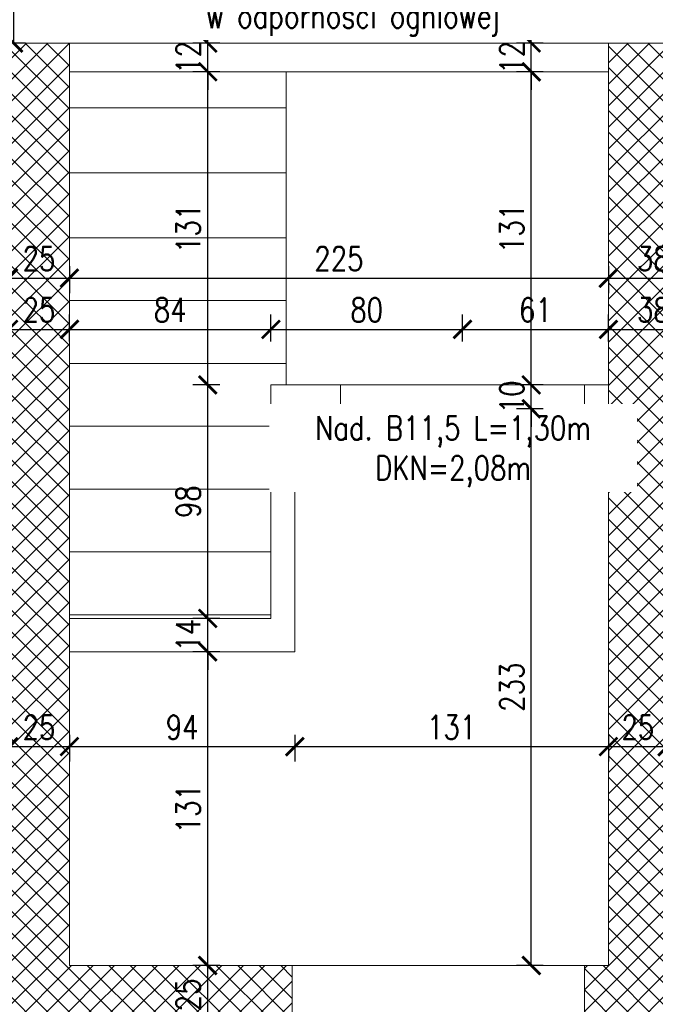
# Model space of a CAD drawing. Header units: millimetres. Extents: x 11984 to 50512, y -26688 to 13952.
# Tile 9 of 85: x 18982 to 19248, y 10001 to 10412. Entities that reach past the tile are written whole.
import ezdxf

# ---------------------------------------------------------------- set-up
doc = ezdxf.new("R2010")
doc.units = ezdxf.units.MM
doc.header["$MEASUREMENT"] = 0
doc.layers.add('e-cad_opisy', color=7, linetype='Continuous')
for name, color, linetype, lineweight in [('e-cad_wymiary', 5, 'Continuous', 9), ('k-kreskowanie', 252, 'Continuous', 9), ('k-widok', 1, 'Continuous', 20), ('k-wyburzenia', 215, 'PNEUMATIC2', 9), ('k-ściany działowe', 2, 'Continuous', 20), ('k-ściany istniejące', 190, 'Continuous', 18)]:
    doc.layers.add(name, color=color, linetype=linetype, lineweight=lineweight)
doc.styles.add('e-cad_1', font='simplex.shx', dxfattribs={"width": 0.8})
doc.linetypes.add('PNEUMATIC2', pattern='A,0.5,-0.25,["//",Standard,S=0.2,R=0,X=-0.1,Y=-0.1],-0.25', length=1)
doc.dimstyles.new('e-cad_1_50_[cm]', dxfattribs={"dimscale": 5, "dimtxt": 2, "dimasz": 1.5, "dimexe": 1.25, "dimexo": 0.625, "dimtad": 1, "dimdec": 0, "dimrnd": 0.1, "dimdsep": 46, "dimtxsty": 'e-cad_1', "dimblk": 'ARCHTICK', "dimcen": 1.5, "dimclrd": 256, "dimclre": 256, "dimclrt": 7, "dimadec": 0, "dimazin": 0, "dimtfac": 1, "dimtdec": 0, "dimtix": 1, "dimtmove": 0, "dimatfit": 0, "dimfxl": 0, "dimarcsym": 0})

# ---------------------------------------------------------------- blocks, each defined once
blk = doc.blocks.new('_ArchTick')
at = {"color": 0, "linetype": 'ByBlock', "const_width": 0.15}
blk.add_lwpolyline([(-0.5, -0.5), (0.5, 0.5)], dxfattribs=at)
blk = doc.blocks.new('*D635')
at = {"layer": 'Defpoints', "color": 0, "ltscale": 2}
for p in [(18977.48, 10336.76), (19002.88, 10336.76), (19002.88, 10304.35)]:
    blk.add_point(p, dxfattribs=at)
at = {"layer": 'e-cad_wymiary', "lineweight": -2}
for p, q in [((18977.48, 10309.35), (18977.48, 10298.1)), ((19002.88, 10309.35), (19002.88, 10298.1)), ((18977.48, 10304.35), (19002.88, 10304.35))]:
    blk.add_line(p, q, dxfattribs=at)
at = {"layer": 'e-cad_wymiary', "lineweight": -2, "ltscale": 2, "xscale": 7.5, "yscale": 7.5, "zscale": 7.5, "rotation": 180}
blk.add_blockref('_ArchTick', (18977.48, 10304.35), dxfattribs=at)
at = {"layer": 'e-cad_wymiary', "lineweight": -2, "ltscale": 2, "xscale": 7.5, "yscale": 7.5, "zscale": 7.5}
blk.add_blockref('_ArchTick', (19002.88, 10304.35), dxfattribs=at)
at = {"layer": 'e-cad_wymiary', "color": 7, "ltscale": 2, "insert": (18990.18, 10312.48), "char_height": 10, "attachment_point": 5, "style": 'e-cad_1'}
blk.add_mtext('25', dxfattribs=at)
blk = doc.blocks.new('*D636')
at = {"layer": 'Defpoints', "color": 0, "ltscale": 2}
for p in [(19002.88, 10336.76), (19228.09, 10321.98), (19228.09, 10304.35)]:
    blk.add_point(p, dxfattribs=at)
at = {"layer": 'e-cad_wymiary', "lineweight": -2}
for p, q in [((19002.88, 10309.35), (19002.88, 10298.1)), ((19228.09, 10309.35), (19228.09, 10298.1)), ((19002.88, 10304.35), (19228.09, 10304.35))]:
    blk.add_line(p, q, dxfattribs=at)
at = {"layer": 'e-cad_wymiary', "lineweight": -2, "ltscale": 2, "xscale": 7.5, "yscale": 7.5, "zscale": 7.5, "rotation": 180}
blk.add_blockref('_ArchTick', (19002.88, 10304.35), dxfattribs=at)
at = {"layer": 'e-cad_wymiary', "lineweight": -2, "ltscale": 2, "xscale": 7.5, "yscale": 7.5, "zscale": 7.5}
blk.add_blockref('_ArchTick', (19228.09, 10304.35), dxfattribs=at)
at = {"layer": 'e-cad_wymiary', "color": 7, "ltscale": 2, "insert": (19115.49, 10312.48), "char_height": 10, "attachment_point": 5, "style": 'e-cad_1'}
blk.add_mtext('225', dxfattribs=at)
blk = doc.blocks.new('*D637')
at = {"layer": 'Defpoints', "color": 0, "ltscale": 2}
for p in [(19228.09, 10321.98), (19265.65, 10321.98), (19265.65, 10304.35)]:
    blk.add_point(p, dxfattribs=at)
at = {"layer": 'e-cad_wymiary', "lineweight": -2}
for p, q in [((19228.09, 10309.35), (19228.09, 10298.1)), ((19265.65, 10309.35), (19265.65, 10298.1)), ((19228.09, 10304.35), (19265.65, 10304.35))]:
    blk.add_line(p, q, dxfattribs=at)
at = {"layer": 'e-cad_wymiary', "lineweight": -2, "ltscale": 2, "xscale": 7.5, "yscale": 7.5, "zscale": 7.5, "rotation": 180}
blk.add_blockref('_ArchTick', (19228.09, 10304.35), dxfattribs=at)
at = {"layer": 'e-cad_wymiary', "lineweight": -2, "ltscale": 2, "xscale": 7.5, "yscale": 7.5, "zscale": 7.5}
blk.add_blockref('_ArchTick', (19265.65, 10304.35), dxfattribs=at)
at = {"layer": 'e-cad_wymiary', "color": 7, "ltscale": 2, "insert": (19246.87, 10312.48), "char_height": 10, "attachment_point": 5, "style": 'e-cad_1'}
blk.add_mtext('38', dxfattribs=at)
blk = doc.blocks.new('*D651')
at = {"layer": 'Defpoints', "color": 0, "ltscale": 2}
for p in [(18977.48, 10287.69), (19002.88, 10282.95), (19002.88, 10268.75)]:
    blk.add_point(p, dxfattribs=at)
at = {"layer": 'e-cad_wymiary', "lineweight": -2}
for p, q in [((19002.88, 10277.95), (19002.88, 10289.2)), ((18977.48, 10284.56), (18977.48, 10276.7)), ((18977.48, 10282.95), (19002.88, 10282.95))]:
    blk.add_line(p, q, dxfattribs=at)
at = {"layer": 'e-cad_wymiary', "lineweight": -2, "ltscale": 2, "xscale": 7.5, "yscale": 7.5, "zscale": 7.5, "rotation": 180}
blk.add_blockref('_ArchTick', (18977.48, 10282.95), dxfattribs=at)
at = {"layer": 'e-cad_wymiary', "lineweight": -2, "ltscale": 2, "xscale": 7.5, "yscale": 7.5, "zscale": 7.5}
blk.add_blockref('_ArchTick', (19002.88, 10282.95), dxfattribs=at)
at = {"layer": 'e-cad_wymiary', "color": 7, "ltscale": 2, "insert": (18990.18, 10291.07), "char_height": 10, "attachment_point": 5, "style": 'e-cad_1'}
blk.add_mtext('25', dxfattribs=at)
blk = doc.blocks.new('*D652')
at = {"layer": 'Defpoints', "color": 0, "ltscale": 2}
for p in [(19087.09, 10282.95), (19002.88, 10268.75), (19087.09, 10259.75)]:
    blk.add_point(p, dxfattribs=at)
at = {"layer": 'e-cad_wymiary', "lineweight": -2}
for p, q in [((19002.88, 10277.95), (19002.88, 10289.2)), ((19087.09, 10277.95), (19087.09, 10289.2)), ((19002.88, 10282.95), (19087.09, 10282.95))]:
    blk.add_line(p, q, dxfattribs=at)
at = {"layer": 'e-cad_wymiary', "lineweight": -2, "ltscale": 2, "xscale": 7.5, "yscale": 7.5, "zscale": 7.5, "rotation": 180}
blk.add_blockref('_ArchTick', (19002.88, 10282.95), dxfattribs=at)
at = {"layer": 'e-cad_wymiary', "lineweight": -2, "ltscale": 2, "xscale": 7.5, "yscale": 7.5, "zscale": 7.5}
blk.add_blockref('_ArchTick', (19087.09, 10282.95), dxfattribs=at)
at = {"layer": 'e-cad_wymiary', "color": 7, "ltscale": 2, "insert": (19044.99, 10291.07), "char_height": 10, "attachment_point": 5, "style": 'e-cad_1'}
blk.add_mtext('84', dxfattribs=at)
blk = doc.blocks.new('*D653')
at = {"layer": 'Defpoints', "color": 0, "ltscale": 2}
for p in [(19167.09, 10282.95), (19087.09, 10259.75), (19167.09, 10259.75)]:
    blk.add_point(p, dxfattribs=at)
at = {"layer": 'e-cad_wymiary', "lineweight": -2}
for p, q in [((19087.09, 10277.95), (19087.09, 10289.2)), ((19167.09, 10277.95), (19167.09, 10289.2)), ((19087.09, 10282.95), (19167.09, 10282.95))]:
    blk.add_line(p, q, dxfattribs=at)
at = {"layer": 'e-cad_wymiary', "lineweight": -2, "ltscale": 2, "xscale": 7.5, "yscale": 7.5, "zscale": 7.5, "rotation": 180}
blk.add_blockref('_ArchTick', (19087.09, 10282.95), dxfattribs=at)
at = {"layer": 'e-cad_wymiary', "lineweight": -2, "ltscale": 2, "xscale": 7.5, "yscale": 7.5, "zscale": 7.5}
blk.add_blockref('_ArchTick', (19167.09, 10282.95), dxfattribs=at)
at = {"layer": 'e-cad_wymiary', "color": 7, "ltscale": 2, "insert": (19127.09, 10291.07), "char_height": 10, "attachment_point": 5, "style": 'e-cad_1'}
blk.add_mtext('80', dxfattribs=at)
blk = doc.blocks.new('*D654')
at = {"layer": 'Defpoints', "color": 0, "ltscale": 2}
for p in [(19228.09, 10282.95), (19228.09, 10266.27), (19167.09, 10259.75)]:
    blk.add_point(p, dxfattribs=at)
at = {"layer": 'e-cad_wymiary', "lineweight": -2}
for p, q in [((19167.09, 10277.95), (19167.09, 10289.2)), ((19228.09, 10277.95), (19228.09, 10289.2)), ((19167.09, 10282.95), (19228.09, 10282.95))]:
    blk.add_line(p, q, dxfattribs=at)
at = {"layer": 'e-cad_wymiary', "lineweight": -2, "ltscale": 2, "xscale": 7.5, "yscale": 7.5, "zscale": 7.5, "rotation": 180}
blk.add_blockref('_ArchTick', (19167.09, 10282.95), dxfattribs=at)
at = {"layer": 'e-cad_wymiary', "lineweight": -2, "ltscale": 2, "xscale": 7.5, "yscale": 7.5, "zscale": 7.5}
blk.add_blockref('_ArchTick', (19228.09, 10282.95), dxfattribs=at)
at = {"layer": 'e-cad_wymiary', "color": 7, "ltscale": 2, "insert": (19197.59, 10291.07), "char_height": 10, "attachment_point": 5, "style": 'e-cad_1'}
blk.add_mtext('61', dxfattribs=at)
blk = doc.blocks.new('*D655')
at = {"layer": 'Defpoints', "color": 0, "ltscale": 2}
for p in [(19265.65, 10282.95), (19265.65, 10281.34), (19228.09, 10266.27)]:
    blk.add_point(p, dxfattribs=at)
at = {"layer": 'e-cad_wymiary', "lineweight": -2}
for p, q in [((19228.09, 10277.95), (19228.09, 10289.2)), ((19265.65, 10282.95), (19265.65, 10289.2)), ((19228.09, 10282.95), (19265.65, 10282.95))]:
    blk.add_line(p, q, dxfattribs=at)
at = {"layer": 'e-cad_wymiary', "lineweight": -2, "ltscale": 2, "xscale": 7.5, "yscale": 7.5, "zscale": 7.5, "rotation": 180}
blk.add_blockref('_ArchTick', (19228.09, 10282.95), dxfattribs=at)
at = {"layer": 'e-cad_wymiary', "lineweight": -2, "ltscale": 2, "xscale": 7.5, "yscale": 7.5, "zscale": 7.5}
blk.add_blockref('_ArchTick', (19265.65, 10282.95), dxfattribs=at)
at = {"layer": 'e-cad_wymiary', "color": 7, "ltscale": 2, "insert": (19246.87, 10291.07), "char_height": 10, "attachment_point": 5, "style": 'e-cad_1'}
blk.add_mtext('38', dxfattribs=at)
blk = doc.blocks.new('*D666')
at = {"layer": 'Defpoints', "color": 0, "ltscale": 2}
for p in [(19002.88, 10129.3), (18977.48, 10111.99), (19002.88, 10108.69)]:
    blk.add_point(p, dxfattribs=at)
at = {"layer": 'e-cad_wymiary', "lineweight": -2}
for p, q in [((19002.88, 10113.69), (19002.88, 10102.44)), ((18977.48, 10108.87), (18977.48, 10102.44)), ((18977.48, 10108.69), (19002.88, 10108.69))]:
    blk.add_line(p, q, dxfattribs=at)
at = {"layer": 'e-cad_wymiary', "lineweight": -2, "ltscale": 2, "xscale": 7.5, "yscale": 7.5, "zscale": 7.5, "rotation": 180}
blk.add_blockref('_ArchTick', (18977.48, 10108.69), dxfattribs=at)
at = {"layer": 'e-cad_wymiary', "lineweight": -2, "ltscale": 2, "xscale": 7.5, "yscale": 7.5, "zscale": 7.5}
blk.add_blockref('_ArchTick', (19002.88, 10108.69), dxfattribs=at)
at = {"layer": 'e-cad_wymiary', "color": 7, "ltscale": 2, "insert": (18990.18, 10116.81), "char_height": 10, "attachment_point": 5, "style": 'e-cad_1'}
blk.add_mtext('25', dxfattribs=at)
blk = doc.blocks.new('*D667')
at = {"layer": 'Defpoints', "color": 0, "ltscale": 2}
for p in [(19097.09, 10148.25), (19002.88, 10129.3), (19097.09, 10108.69)]:
    blk.add_point(p, dxfattribs=at)
at = {"layer": 'e-cad_wymiary', "lineweight": -2}
for p, q in [((19002.88, 10113.69), (19002.88, 10102.44)), ((19097.09, 10113.69), (19097.09, 10102.44)), ((19002.88, 10108.69), (19097.09, 10108.69))]:
    blk.add_line(p, q, dxfattribs=at)
at = {"layer": 'e-cad_wymiary', "lineweight": -2, "ltscale": 2, "xscale": 7.5, "yscale": 7.5, "zscale": 7.5, "rotation": 180}
blk.add_blockref('_ArchTick', (19002.88, 10108.69), dxfattribs=at)
at = {"layer": 'e-cad_wymiary', "lineweight": -2, "ltscale": 2, "xscale": 7.5, "yscale": 7.5, "zscale": 7.5}
blk.add_blockref('_ArchTick', (19097.09, 10108.69), dxfattribs=at)
at = {"layer": 'e-cad_wymiary', "color": 7, "ltscale": 2, "insert": (19049.99, 10116.81), "char_height": 10, "attachment_point": 5, "style": 'e-cad_1'}
blk.add_mtext('94', dxfattribs=at)
blk = doc.blocks.new('*D668')
at = {"layer": 'Defpoints', "color": 0, "ltscale": 2}
for p in [(19097.09, 10148.25), (19228.09, 10148.25), (19228.09, 10108.69)]:
    blk.add_point(p, dxfattribs=at)
at = {"layer": 'e-cad_wymiary', "lineweight": -2}
for p, q in [((19097.09, 10113.69), (19097.09, 10102.44)), ((19228.09, 10113.69), (19228.09, 10102.44)), ((19097.09, 10108.69), (19228.09, 10108.69))]:
    blk.add_line(p, q, dxfattribs=at)
at = {"layer": 'e-cad_wymiary', "lineweight": -2, "ltscale": 2, "xscale": 7.5, "yscale": 7.5, "zscale": 7.5, "rotation": 180}
blk.add_blockref('_ArchTick', (19097.09, 10108.69), dxfattribs=at)
at = {"layer": 'e-cad_wymiary', "lineweight": -2, "ltscale": 2, "xscale": 7.5, "yscale": 7.5, "zscale": 7.5}
blk.add_blockref('_ArchTick', (19228.09, 10108.69), dxfattribs=at)
at = {"layer": 'e-cad_wymiary', "color": 7, "ltscale": 2, "insert": (19162.59, 10116.81), "char_height": 10, "attachment_point": 5, "style": 'e-cad_1'}
blk.add_mtext('131', dxfattribs=at)
blk = doc.blocks.new('*D669')
at = {"layer": 'Defpoints', "color": 0, "ltscale": 2}
for p in [(19228.09, 10148.25), (19252.65, 10148.25), (19252.65, 10108.69)]:
    blk.add_point(p, dxfattribs=at)
at = {"layer": 'e-cad_wymiary', "lineweight": -2}
for p, q in [((19228.09, 10113.69), (19228.09, 10102.44)), ((19252.65, 10113.69), (19252.65, 10102.44)), ((19228.09, 10108.69), (19252.65, 10108.69))]:
    blk.add_line(p, q, dxfattribs=at)
at = {"layer": 'e-cad_wymiary', "lineweight": -2, "ltscale": 2, "xscale": 7.5, "yscale": 7.5, "zscale": 7.5, "rotation": 180}
blk.add_blockref('_ArchTick', (19228.09, 10108.69), dxfattribs=at)
at = {"layer": 'e-cad_wymiary', "lineweight": -2, "ltscale": 2, "xscale": 7.5, "yscale": 7.5, "zscale": 7.5}
blk.add_blockref('_ArchTick', (19252.65, 10108.69), dxfattribs=at)
at = {"layer": 'e-cad_wymiary', "color": 7, "ltscale": 2, "insert": (19240.37, 10116.81), "char_height": 10, "attachment_point": 5, "style": 'e-cad_1'}
blk.add_mtext('25', dxfattribs=at)
blk = doc.blocks.new('*D830')
at = {"layer": 'Defpoints', "color": 0, "ltscale": 2}
for p in [(19003.73, 10552.52), (18979.54, 10402.52), (19002.88, 10402.52)]:
    blk.add_point(p, dxfattribs=at)
at = {"layer": 'e-cad_wymiary', "lineweight": -2}
for p, q in [((18984.54, 10552.52), (18973.29, 10552.52)), ((18979.54, 10552.52), (18979.54, 10402.52)), ((18984.54, 10402.52), (18973.29, 10402.52))]:
    blk.add_line(p, q, dxfattribs=at)
at = {"layer": 'e-cad_wymiary', "lineweight": -2, "ltscale": 2, "xscale": 7.5, "yscale": 7.5, "zscale": 7.5}
for p, rotation in [((18979.54, 10552.52), 90), ((18979.54, 10402.52), 270)]:
    blk.add_blockref('_ArchTick', p, dxfattribs=dict(at, rotation=rotation))
at = {"layer": 'e-cad_wymiary', "color": 7, "ltscale": 2, "insert": (18971.41, 10477.52), "char_height": 10, "attachment_point": 5, "rotation": 90, "style": 'e-cad_1'}
blk.add_mtext('150', dxfattribs=at)
blk = doc.blocks.new('*D841')
at = {"layer": 'Defpoints', "color": 0, "ltscale": 2}
for p in [(19060.66, 10017.29), (19080.87, 10017.29), (19057.07, 9992.74)]:
    blk.add_point(p, dxfattribs=at)
at = {"layer": 'e-cad_wymiary', "lineweight": -2}
for p, q in [((19065.66, 10017.29), (19054.41, 10017.29)), ((19060.66, 9992.74), (19060.66, 10017.29)), ((19060.19, 9992.74), (19066.91, 9992.74))]:
    blk.add_line(p, q, dxfattribs=at)
at = {"layer": 'e-cad_wymiary', "lineweight": -2, "ltscale": 2, "xscale": 7.5, "yscale": 7.5, "zscale": 7.5}
for p, rotation in [((19060.66, 10017.29), 90), ((19060.66, 9992.74), 270)]:
    blk.add_blockref('_ArchTick', p, dxfattribs=dict(at, rotation=rotation))
at = {"layer": 'e-cad_wymiary', "color": 7, "ltscale": 2, "insert": (19052.53, 10005.01), "char_height": 10, "attachment_point": 5, "rotation": 90, "style": 'e-cad_1'}
blk.add_mtext('25', dxfattribs=at)
blk = doc.blocks.new('*D842')
at = {"layer": 'Defpoints', "color": 0, "ltscale": 2}
for p in [(19060.66, 10148.25), (19087.09, 10148.25), (19080.87, 10017.29)]:
    blk.add_point(p, dxfattribs=at)
at = {"layer": 'e-cad_wymiary', "lineweight": -2}
for p, q in [((19065.66, 10148.25), (19054.41, 10148.25)), ((19060.66, 10017.29), (19060.66, 10148.25)), ((19065.66, 10017.29), (19054.41, 10017.29))]:
    blk.add_line(p, q, dxfattribs=at)
at = {"layer": 'e-cad_wymiary', "lineweight": -2, "ltscale": 2, "xscale": 7.5, "yscale": 7.5, "zscale": 7.5}
for p, rotation in [((19060.66, 10148.25), 90), ((19060.66, 10017.29), 270)]:
    blk.add_blockref('_ArchTick', p, dxfattribs=dict(at, rotation=rotation))
at = {"layer": 'e-cad_wymiary', "color": 7, "ltscale": 2, "insert": (19052.53, 10082.77), "char_height": 10, "attachment_point": 5, "rotation": 90, "style": 'e-cad_1'}
blk.add_mtext('131', dxfattribs=at)
blk = doc.blocks.new('*D843')
at = {"layer": 'Defpoints', "color": 0, "ltscale": 2}
for p in [(19060.66, 10162.25), (19087.09, 10162.25), (19087.09, 10148.25)]:
    blk.add_point(p, dxfattribs=at)
at = {"layer": 'e-cad_wymiary', "lineweight": -2}
for p, q in [((19060.66, 10162.25), (19060.66, 10169.75)), ((19065.66, 10162.25), (19054.41, 10162.25)), ((19060.66, 10148.25), (19060.66, 10162.25)), ((19065.66, 10148.25), (19054.41, 10148.25)), ((19060.66, 10148.25), (19060.66, 10140.75))]:
    blk.add_line(p, q, dxfattribs=at)
at = {"layer": 'e-cad_wymiary', "lineweight": -2, "ltscale": 2, "xscale": 7.5, "yscale": 7.5, "zscale": 7.5}
for p, rotation in [((19060.66, 10162.25), 270), ((19060.66, 10148.25), 90)]:
    blk.add_blockref('_ArchTick', p, dxfattribs=dict(at, rotation=rotation))
at = {"layer": 'e-cad_wymiary', "color": 7, "ltscale": 2, "insert": (19052.53, 10155.25), "char_height": 10, "attachment_point": 5, "rotation": 90, "style": 'e-cad_1'}
blk.add_mtext('14', dxfattribs=at)
blk = doc.blocks.new('*D844')
at = {"layer": 'Defpoints', "color": 0, "ltscale": 2}
for p in [(19060.66, 10259.75), (19087.09, 10259.75), (19087.09, 10162.25)]:
    blk.add_point(p, dxfattribs=at)
at = {"layer": 'e-cad_wymiary', "lineweight": -2}
for p, q in [((19065.66, 10259.75), (19054.41, 10259.75)), ((19060.66, 10162.25), (19060.66, 10259.75)), ((19065.66, 10162.25), (19054.41, 10162.25))]:
    blk.add_line(p, q, dxfattribs=at)
at = {"layer": 'e-cad_wymiary', "lineweight": -2, "ltscale": 2, "xscale": 7.5, "yscale": 7.5, "zscale": 7.5}
for p, rotation in [((19060.66, 10259.75), 90), ((19060.66, 10162.25), 270)]:
    blk.add_blockref('_ArchTick', p, dxfattribs=dict(at, rotation=rotation))
at = {"layer": 'e-cad_wymiary', "color": 7, "ltscale": 2, "insert": (19052.53, 10211), "char_height": 10, "attachment_point": 5, "rotation": 90, "style": 'e-cad_1'}
blk.add_mtext('98', dxfattribs=at)
blk = doc.blocks.new('*D845')
at = {"layer": 'Defpoints', "color": 0, "ltscale": 2}
for p in [(19060.66, 10390.52), (19093.47, 10390.52), (19087.09, 10259.75)]:
    blk.add_point(p, dxfattribs=at)
at = {"layer": 'e-cad_wymiary', "lineweight": -2}
for p, q in [((19065.66, 10390.52), (19054.41, 10390.52)), ((19060.66, 10259.75), (19060.66, 10390.52)), ((19065.66, 10259.75), (19054.41, 10259.75))]:
    blk.add_line(p, q, dxfattribs=at)
at = {"layer": 'e-cad_wymiary', "lineweight": -2, "ltscale": 2, "xscale": 7.5, "yscale": 7.5, "zscale": 7.5}
for p, rotation in [((19060.66, 10390.52), 90), ((19060.66, 10259.75), 270)]:
    blk.add_blockref('_ArchTick', p, dxfattribs=dict(at, rotation=rotation))
at = {"layer": 'e-cad_wymiary', "color": 7, "ltscale": 2, "insert": (19052.53, 10325.14), "char_height": 10, "attachment_point": 5, "rotation": 90, "style": 'e-cad_1'}
blk.add_mtext('131', dxfattribs=at)
blk = doc.blocks.new('*D846')
at = {"layer": 'Defpoints', "color": 0, "ltscale": 2}
for p in [(19060.66, 10402.52), (19093.47, 10402.52), (19093.47, 10390.52)]:
    blk.add_point(p, dxfattribs=at)
at = {"layer": 'e-cad_wymiary', "lineweight": -2}
for p, q in [((19060.66, 10402.52), (19060.66, 10410.02)), ((19065.66, 10402.52), (19054.41, 10402.52)), ((19060.66, 10390.52), (19060.66, 10402.52)), ((19065.66, 10390.52), (19054.41, 10390.52)), ((19060.66, 10390.52), (19060.66, 10383.02))]:
    blk.add_line(p, q, dxfattribs=at)
at = {"layer": 'e-cad_wymiary', "lineweight": -2, "ltscale": 2, "xscale": 7.5, "yscale": 7.5, "zscale": 7.5}
for p, rotation in [((19060.66, 10402.52), 270), ((19060.66, 10390.52), 90)]:
    blk.add_blockref('_ArchTick', p, dxfattribs=dict(at, rotation=rotation))
at = {"layer": 'e-cad_wymiary', "color": 7, "ltscale": 2, "insert": (19052.53, 10396.52), "char_height": 10, "attachment_point": 5, "rotation": 90, "style": 'e-cad_1'}
blk.add_mtext('12', dxfattribs=at)
blk = doc.blocks.new('*D847')
at = {"layer": 'Defpoints', "color": 0, "ltscale": 2}
for p in [(19060.66, 10552.52), (19093.47, 10552.52), (19093.47, 10402.52)]:
    blk.add_point(p, dxfattribs=at)
at = {"layer": 'e-cad_wymiary', "lineweight": -2}
for p, q in [((19065.66, 10552.52), (19054.41, 10552.52)), ((19060.66, 10402.52), (19060.66, 10552.52)), ((19065.66, 10402.52), (19054.41, 10402.52))]:
    blk.add_line(p, q, dxfattribs=at)
at = {"layer": 'e-cad_wymiary', "lineweight": -2, "ltscale": 2, "xscale": 7.5, "yscale": 7.5, "zscale": 7.5}
for p, rotation in [((19060.66, 10552.52), 90), ((19060.66, 10402.52), 270)]:
    blk.add_blockref('_ArchTick', p, dxfattribs=dict(at, rotation=rotation))
at = {"layer": 'e-cad_wymiary', "color": 7, "ltscale": 2, "insert": (19052.53, 10477.52), "char_height": 10, "attachment_point": 5, "rotation": 90, "style": 'e-cad_1'}
blk.add_mtext('150', dxfattribs=at)
blk = doc.blocks.new('*D848')
at = {"layer": 'Defpoints', "color": 0, "ltscale": 2}
for p in [(19195.87, 10249.75), (19228.09, 10249.75), (19228.09, 10017.29)]:
    blk.add_point(p, dxfattribs=at)
at = {"layer": 'e-cad_wymiary', "lineweight": -2}
for p, q in [((19200.87, 10249.75), (19189.62, 10249.75)), ((19195.87, 10017.29), (19195.87, 10249.75)), ((19200.87, 10017.29), (19189.62, 10017.29))]:
    blk.add_line(p, q, dxfattribs=at)
at = {"layer": 'e-cad_wymiary', "lineweight": -2, "ltscale": 2, "xscale": 7.5, "yscale": 7.5, "zscale": 7.5}
for p, rotation in [((19195.87, 10249.75), 90), ((19195.87, 10017.29), 270)]:
    blk.add_blockref('_ArchTick', p, dxfattribs=dict(at, rotation=rotation))
at = {"layer": 'e-cad_wymiary', "color": 7, "ltscale": 2, "insert": (19187.74, 10133.52), "char_height": 10, "attachment_point": 5, "rotation": 90, "style": 'e-cad_1'}
blk.add_mtext('233', dxfattribs=at)
blk = doc.blocks.new('*D849')
at = {"layer": 'Defpoints', "color": 0, "ltscale": 2}
for p in [(19195.87, 10259.75), (19218.09, 10259.75), (19228.09, 10249.75)]:
    blk.add_point(p, dxfattribs=at)
at = {"layer": 'e-cad_wymiary', "lineweight": -2}
for p, q in [((19195.87, 10259.75), (19195.87, 10267.25)), ((19200.87, 10259.75), (19189.62, 10259.75)), ((19195.87, 10249.75), (19195.87, 10259.75)), ((19200.87, 10249.75), (19189.62, 10249.75)), ((19195.87, 10249.75), (19195.87, 10242.25))]:
    blk.add_line(p, q, dxfattribs=at)
at = {"layer": 'e-cad_wymiary', "lineweight": -2, "ltscale": 2, "xscale": 7.5, "yscale": 7.5, "zscale": 7.5}
for p, rotation in [((19195.87, 10259.75), 270), ((19195.87, 10249.75), 90)]:
    blk.add_blockref('_ArchTick', p, dxfattribs=dict(at, rotation=rotation))
at = {"layer": 'e-cad_wymiary', "color": 7, "ltscale": 2, "insert": (19187.74, 10254.75), "char_height": 10, "attachment_point": 5, "rotation": 90, "style": 'e-cad_1'}
blk.add_mtext('10', dxfattribs=at)
blk = doc.blocks.new('*D850')
at = {"layer": 'Defpoints', "color": 0, "ltscale": 2}
for p in [(19195.87, 10390.52), (19228.09, 10390.52), (19218.09, 10259.75)]:
    blk.add_point(p, dxfattribs=at)
at = {"layer": 'e-cad_wymiary', "lineweight": -2}
for p, q in [((19200.87, 10390.52), (19189.62, 10390.52)), ((19195.87, 10259.75), (19195.87, 10390.52)), ((19200.87, 10259.75), (19189.62, 10259.75))]:
    blk.add_line(p, q, dxfattribs=at)
at = {"layer": 'e-cad_wymiary', "lineweight": -2, "ltscale": 2, "xscale": 7.5, "yscale": 7.5, "zscale": 7.5}
for p, rotation in [((19195.87, 10390.52), 90), ((19195.87, 10259.75), 270)]:
    blk.add_blockref('_ArchTick', p, dxfattribs=dict(at, rotation=rotation))
at = {"layer": 'e-cad_wymiary', "color": 7, "ltscale": 2, "insert": (19187.74, 10325.14), "char_height": 10, "attachment_point": 5, "rotation": 90, "style": 'e-cad_1'}
blk.add_mtext('131', dxfattribs=at)
blk = doc.blocks.new('*D851')
at = {"layer": 'Defpoints', "color": 0, "ltscale": 2}
for p in [(19195.87, 10402.52), (19228.09, 10402.52), (19228.09, 10390.52)]:
    blk.add_point(p, dxfattribs=at)
at = {"layer": 'e-cad_wymiary', "lineweight": -2}
for p, q in [((19195.87, 10402.52), (19195.87, 10410.02)), ((19200.87, 10402.52), (19189.62, 10402.52)), ((19195.87, 10390.52), (19195.87, 10402.52)), ((19200.87, 10390.52), (19189.62, 10390.52)), ((19195.87, 10390.52), (19195.87, 10383.02))]:
    blk.add_line(p, q, dxfattribs=at)
at = {"layer": 'e-cad_wymiary', "lineweight": -2, "ltscale": 2, "xscale": 7.5, "yscale": 7.5, "zscale": 7.5}
for p, rotation in [((19195.87, 10402.52), 270), ((19195.87, 10390.52), 90)]:
    blk.add_blockref('_ArchTick', p, dxfattribs=dict(at, rotation=rotation))
at = {"layer": 'e-cad_wymiary', "color": 7, "ltscale": 2, "insert": (19187.74, 10396.52), "char_height": 10, "attachment_point": 5, "rotation": 90, "style": 'e-cad_1'}
blk.add_mtext('12', dxfattribs=at)
blk = doc.blocks.new('*D852')
at = {"layer": 'Defpoints', "color": 0, "ltscale": 2}
for p in [(19195.87, 10552.52), (19219.63, 10552.52), (19228.09, 10402.52)]:
    blk.add_point(p, dxfattribs=at)
at = {"layer": 'e-cad_wymiary', "lineweight": -2}
for p, q in [((19200.87, 10552.52), (19189.62, 10552.52)), ((19195.87, 10402.52), (19195.87, 10552.52)), ((19200.87, 10402.52), (19189.62, 10402.52))]:
    blk.add_line(p, q, dxfattribs=at)
at = {"layer": 'e-cad_wymiary', "lineweight": -2, "ltscale": 2, "xscale": 7.5, "yscale": 7.5, "zscale": 7.5}
for p, rotation in [((19195.87, 10552.52), 90), ((19195.87, 10402.52), 270)]:
    blk.add_blockref('_ArchTick', p, dxfattribs=dict(at, rotation=rotation))
at = {"layer": 'e-cad_wymiary', "color": 7, "ltscale": 2, "insert": (19187.74, 10477.52), "char_height": 10, "attachment_point": 5, "rotation": 90, "style": 'e-cad_1'}
blk.add_mtext('150', dxfattribs=at)

msp = doc.modelspace()

# ---------------------------------------------------------------- hatches: boundary and pattern name
at = {"layer": 'k-kreskowanie'}
h = msp.add_hatch(dxfattribs=at)
h.set_pattern_fill('ANSI37', color=256, scale=2, style=0)
h.set_pattern_definition([(45, (20560.6375, -11648.78), (-4.490128, 4.490128), []), (135, (20560.6375, -11648.78), (-4.490128, -4.490128), [])])
h.paths.add_polyline_path([(20114.55, 10359.34), (20114.55, 10402.52), (20124.71, 10402.52), (20124.71, 10552.38), (20150.11, 10552.38), (20150.11, 10402.52), (20562.44, 10402.52), (20562.44, 10522.75), (20605.62, 10522.75), (20605.62, 9739.58), (20562.44, 9739.58), (20497.32, 9739.58), (20497.32, 9782.76), (20562.44, 9782.76), (20562.44, 10359.34)])
h.paths.add_polyline_path([(20114.55, 10791.99), (20114.55, 10834.32), (20124.71, 10834.32), (20562.44, 10834.32), (20562.44, 11331.32), (20481.16, 11331.32), (20481.16, 11374.5), (20605.62, 11374.5), (20605.62, 10677.69), (20562.44, 10677.69), (20562.44, 10791.99), (20150.11, 10791.99), (20150.11, 10654.38), (20124.71, 10654.38), (20124.71, 10791.99)])
h.paths.add_polyline_path([(20200.91, 10806.38), (20221.23, 10806.38), (20221.23, 10819.93), (20200.91, 10819.93)], flags=16)
h.paths.add_polyline_path([(20161.97, 10806.38), (20180.59, 10806.38), (20180.59, 10819.93), (20161.97, 10819.93)], flags=16)
h.paths.add_polyline_path([(17610.48, 10686.04), (17610.48, 11090.05), (17655.48, 11090.05), (17655.48, 10833.52), (17958.48, 10833.52), (17958.48, 10927.02), (17982.48, 10927.02), (17982.48, 10833.52), (17989.48, 10833.52), (17989.48, 10794.52), (17655.48, 10794.52), (17655.48, 10686.04)])
h.paths.add_polyline_path([(19732.71, 10791.99), (19732.71, 10834.32), (19849.55, 10834.32), (19849.55, 11374.5), (19973.16, 11374.5), (19973.16, 11331.32), (19892.73, 11331.32), (19892.73, 10834.32), (19914.74, 10834.32), (19914.74, 10791.99), (19901.86, 10791.99), (19901.86, 10816.54), (19826.86, 10816.54), (19826.86, 10791.99)])
h.paths.add_polyline_path([(17610.48, 10284.84), (17610.48, 10539.8), (17655.48, 10539.8), (17655.48, 10402.52), (17782.87, 10402.52), (18091.48, 10402.52), (18091.48, 10422.52), (18117.52, 10422.52), (18117.52, 10402.52), (18140.01, 10402.52), (18140.01, 10359.34), (17655.48, 10359.34), (17655.48, 10284.84)])
h.paths.add_polyline_path([(18902.97, 10359.34), (18902.97, 10402.52), (19002.88, 10402.52), (19002.88, 10017.29), (19096.01, 10017.29), (19096.01, 9992.74), (19002.88, 9992.74), (19002.88, 9907.76), (18977.48, 9907.76), (18977.48, 10359.34)])
h.paths.add_polyline_path([(18594.48, 10791.99), (18594.48, 10834.32), (18602.48, 10834.32), (18602.48, 10862.32), (18647.48, 10862.32), (18647.48, 10834.32), (18848.79, 10834.32), (18848.79, 10791.99), (18789.52, 10791.99), (18789.52, 10566.78), (18775.52, 10566.78), (18775.52, 10791.99)])
h.paths.add_polyline_path([(19218.09, 9992.74), (19218.09, 10017.29), (19228.09, 10017.29), (19228.09, 10402.52), (19359.65, 10402.52), (19359.65, 10359.34), (19265.65, 10359.34), (19265.65, 10281.34), (19252.65, 10281.34), (19252.65, 9907.76), (19228.09, 9907.76), (19228.09, 9992.74)])
h.paths.add_polyline_path([(19616.95, 10359.34), (19616.95, 10402.52), (20014.65, 10402.52), (20014.65, 10359.34), (19936.21, 10359.34), (19936.21, 10281.34), (19897.81, 10281.34), (19897.81, 10359.34)])
h.paths.add_polyline_path([(19909.81, 10293.34), (19924.21, 10293.34), (19924.21, 10314.34), (19909.81, 10314.34)], flags=16)
h.paths.add_polyline_path([(19909.81, 10326.34), (19924.21, 10326.34), (19924.21, 10347.34), (19909.81, 10347.34)], flags=16)
h.paths.add_polyline_path([(17610.48, 9739.58), (17610.48, 10131.59), (17655.48, 10131.59), (17655.48, 9782.76), (17712.07, 9782.76), (17712.07, 9739.58)])
h.paths.add_polyline_path([(18273.77, 10794.52), (18273.77, 10833.52), (18327.48, 10833.52), (18327.48, 10849.32), (18368.48, 10849.32), (18368.48, 10834.32), (18504.48, 10834.32), (18504.48, 10801.99), (18491.48, 10801.99), (18491.48, 10793.99), (18471.52, 10793.99), (18471.52, 10731.52), (18454.52, 10731.52), (18454.52, 10794.52)])
h.paths.add_polyline_path([(18230.01, 10359.34), (18230.01, 10402.52), (18601.48, 10402.52), (18601.48, 10359.34)])
h.paths.add_polyline_path([(19366.95, 10791.99), (19366.95, 10834.32), (19577.77, 10834.32), (19577.77, 10791.99)])
h.paths.add_polyline_path([(19003.73, 10791.99), (19003.73, 10834.32), (19212.01, 10834.32), (19212.01, 10791.99)])
h.paths.add_polyline_path([(20128.1, 11331.32), (20128.1, 11374.5), (20326.22, 11374.5), (20326.22, 11331.32)])
h.paths.add_polyline_path([(19851.31, 9739.58), (19851.31, 9782.76), (19897.81, 9782.76), (19897.81, 9812.76), (19923.21, 9812.76), (19923.21, 9782.76), (19957.43, 9782.76), (19957.43, 9739.58)])
h.paths.add_polyline_path([(18908.12, 9739.58), (18908.12, 9782.76), (19038.06, 9782.76), (19038.06, 9739.58)])
h.paths.add_polyline_path([(19181.06, 9739.58), (19181.06, 9782.76), (19311, 9782.76), (19311, 9739.58), (19194.23, 9739.58)])
h.paths.add_polyline_path([(18703.48, 10359.34), (18703.48, 10402.52), (18812.38, 10402.52), (18812.38, 10359.34)])
h.paths.add_polyline_path([(18091.48, 10774.52), (18091.48, 10833.52), (18167.48, 10833.52), (18167.48, 10794.52), (18117.52, 10794.52), (18117.52, 10774.52)])
h.paths.add_polyline_path([(18262.12, 9739.58), (18262.12, 9782.76), (18358.5, 9782.76), (18358.5, 9739.58)])
h.paths.add_polyline_path([(19459.55, 10359.34), (19459.55, 10402.52), (19514.95, 10402.52), (19514.95, 10359.34)])
h.paths.add_polyline_path([(17862.07, 9739.58), (17862.07, 9782.76), (17912.3, 9782.76), (17912.3, 9739.58)])
h.paths.add_polyline_path([(18454.52, 10604.52), (18454.52, 10731.52), (18471.52, 10731.52), (18471.52, 10604.52)])
h.paths.add_polyline_path([(18708.31, 9739.58), (18708.31, 9782.76), (18758.12, 9782.76), (18758.12, 9739.58)])
h.paths.add_polyline_path([(18508.5, 9739.58), (18508.5, 9782.76), (18558.31, 9782.76), (18558.31, 9739.58)])
h.paths.add_polyline_path([(18062.3, 9739.58), (18062.3, 9782.76), (18112.12, 9782.76), (18112.12, 9739.58)])
h.paths.add_polyline_path([(19461, 9739.58), (19461, 9782.76), (19506.58, 9782.76), (19506.58, 9739.58)])
h.paths.add_polyline_path([(20107.43, 9739.58), (20107.43, 9782.76), (20152.58, 9782.76), (20152.58, 9739.58)])
h.paths.add_polyline_path([(19656.58, 9739.58), (19656.58, 9782.76), (19701.31, 9782.76), (19701.31, 9739.58)])
h.paths.add_polyline_path([(20302.58, 9739.58), (20302.58, 9782.76), (20347.32, 9782.76), (20347.32, 9739.58)])
h.paths.add_polyline_path([(17958.48, 11029.02), (17958.48, 11072.32), (17982.48, 11072.32), (17982.48, 11051.92), (17982.48, 11029.02)])
h.paths.add_polyline_path([(20146.39, 10448.92), (20128.44, 10448.92), (20128.44, 10463.92), (20146.39, 10463.92)], flags=24)
h.paths.add_polyline_path([(20177.06, 10389.91), (20177.06, 10371.96), (20162.06, 10371.96), (20162.06, 10389.91)], flags=24)
h.paths.add_polyline_path([(20515.52, 10389.91), (20515.52, 10371.96), (20500.52, 10371.96), (20500.52, 10389.91)], flags=24)
h.paths.add_polyline_path([(20177.06, 10822.13), (20177.06, 10804.18), (20162.06, 10804.18), (20162.06, 10822.13)], flags=24)
h.paths.add_polyline_path([(20515.52, 10822.13), (20515.52, 10804.18), (20500.52, 10804.18), (20500.52, 10822.13)], flags=24)
h.paths.add_polyline_path([(17979.65, 10866.66), (17961.31, 10866.66), (17961.31, 10881.66), (17979.65, 10881.66)], flags=24)
h.paths.add_polyline_path([(17873.53, 10822.81), (17873.53, 10805.24), (17858.53, 10805.24), (17858.53, 10822.81)], flags=24)
h.paths.add_polyline_path([(18999.16, 10109.31), (18981.2, 10109.31), (18981.2, 10124.31), (18999.16, 10124.31)], flags=24)
h.paths.add_polyline_path([(18999.16, 10283.57), (18981.2, 10283.57), (18981.2, 10298.57), (18999.16, 10298.57)], flags=24)
h.paths.add_polyline_path([(18933.97, 10389.91), (18933.97, 10371.96), (18918.97, 10371.96), (18918.97, 10389.91)], flags=24)
h.paths.add_polyline_path([(19060.03, 10013.99), (19060.03, 9996.04), (19045.03, 9996.04), (19045.03, 10013.99)], flags=24)
h.paths.add_polyline_path([(18999.16, 10304.98), (18981.2, 10304.98), (18981.2, 10319.98), (18999.16, 10319.98)], flags=24)
h.paths.add_polyline_path([(19345.09, 10389.91), (19345.09, 10371.96), (19330.09, 10371.96), (19330.09, 10389.91)], flags=24)
h.paths.add_polyline_path([(19249.35, 10109.31), (19231.39, 10109.31), (19231.39, 10124.31), (19249.35, 10124.31)], flags=24)
h.paths.add_polyline_path([(19255.85, 10283.57), (19237.89, 10283.57), (19237.89, 10298.57), (19255.85, 10298.57)], flags=24)
h.paths.add_polyline_path([(19255.85, 10304.98), (19237.89, 10304.98), (19237.89, 10319.98), (19255.85, 10319.98)], flags=24)
h.paths.add_polyline_path([(19772.76, 10389.91), (19772.76, 10371.96), (19757.76, 10371.96), (19757.76, 10389.91)], flags=24)
h.paths.add_polyline_path([(19957.55, 10389.91), (19957.55, 10371.96), (19942.55, 10371.96), (19942.55, 10389.91)], flags=24)
h.paths.add_polyline_path([(19925.98, 10304.98), (19908.03, 10304.98), (19908.03, 10319.98), (19925.98, 10319.98)], flags=24)
h.paths.add_polyline_path([(18297.75, 10822.81), (18297.75, 10805.24), (18282.75, 10805.24), (18282.75, 10822.81)], flags=24)
h.paths.add_polyline_path([(18554.65, 10389.91), (18554.65, 10371.96), (18539.65, 10371.96), (18539.65, 10389.91)], flags=24)
h.paths.add_polyline_path([(18471.23, 10652.29), (18454.81, 10652.29), (18454.81, 10667.29), (18471.23, 10667.29)], flags=24)
h.paths.add_polyline_path([(19898.77, 10243.02), (19664.82, 10243.02), (19664.82, 10296.6), (19898.77, 10296.6)], flags=9)
h.paths.add_polyline_path([(20146.39, 10652.29), (20128.44, 10652.29), (20128.44, 10667.29), (20146.39, 10667.29)], flags=9)
h.paths.add_polyline_path([(17873.53, 10412.6), (17873.53, 10395.03), (17858.53, 10395.03), (17858.53, 10412.6)], flags=9)
h.paths.add_polyline_path([(20127.85, 10730.09), (20111.42, 10730.09), (20111.42, 10745.09), (20127.85, 10745.09)], flags=9)
h.paths.add_polyline_path([(18790.93, 10652.29), (18774.12, 10652.29), (18774.12, 10667.29), (18790.93, 10667.29)], flags=9)
h.paths.add_polyline_path([(17991.15, 10866.66), (17980.81, 10866.66), (17980.81, 10881.66), (17991.15, 10881.66)], flags=9)

# ---------------------------------------------------------------- linework, layer by layer
at = {"layer": 'k-widok'}
for p, q in [((19116.09, 10259.75), (19218.09, 10259.75)), ((19116.09, 10249.75), (19218.09, 10249.75)), ((19096.01, 10017.29), (19218.09, 10017.29))]:
    msp.add_line(p, q, dxfattribs=at)
at = {"layer": 'k-wyburzenia', "ltscale": 25}
for points in [[(19093.47, 10390.52), (19093.47, 10259.75)], [(19093.47, 10375.43), (19002.88, 10375.43)], [(19093.47, 10348.34), (19002.88, 10348.34)], [(19093.47, 10348.34), (19078.23, 10348.34)], [(19093.47, 10321.24), (19002.88, 10321.24)], [(19093.47, 10295), (19002.88, 10295)], [(19093.47, 10268.75), (19002.88, 10268.75)], [(19087.09, 10242.5), (19002.88, 10242.5)], [(19087.09, 10216.26), (19002.88, 10216.26)], [(19087.09, 10190.01), (19002.88, 10190.01)], [(19087.09, 10163.76), (19002.88, 10163.76)]]:
    msp.add_lwpolyline(points, dxfattribs=at)
at = {"layer": 'k-ściany działowe'}
for p, q in [((19002.88, 10402.52), (19228.09, 10402.52)), ((19002.88, 10390.52), (19228.09, 10390.52)), ((19087.09, 10259.83), (19087.09, 10162.25)), ((19116.09, 10259.75), (19087.09, 10259.75)), ((19116.09, 10259.75), (19116.09, 10249.75)), ((19228.09, 10259.75), (19218.09, 10259.75)), ((19218.09, 10259.75), (19218.09, 10249.75)), ((19097.09, 10249.75), (19097.09, 10148.25)), ((19116.09, 10249.75), (19097.09, 10249.75)), ((19228.09, 10249.75), (19218.09, 10249.75)), ((19002.88, 10162.25), (19087.09, 10162.25)), ((19002.88, 10148.25), (19097.09, 10148.25))]:
    msp.add_line(p, q, dxfattribs=at)
for points in [[(19116.09, 10249.75), (19116.09, 10259.75)], [(19218.09, 10249.75), (19218.09, 10259.75)], [(19218.09, 10259.75), (19218.09, 10249.75)]]:
    msp.add_lwpolyline(points, dxfattribs=at)
at = {"layer": 'k-ściany istniejące'}
msp.add_line((19218.09, 10017.29), (19218.09, 10005.29), dxfattribs=at)
for points in [[(19002.88, 10402.52), (18902.97, 10402.52)], [(19002.88, 10017.29), (19002.88, 10402.52)], [(19228.09, 10402.52), (19228.09, 10017.29)], [(19358.8, 10402.52), (19228.09, 10402.52)], [(19096.01, 10017.29), (19002.88, 10017.29)], [(19096.01, 9992.74), (19096.01, 10017.29)], [(19228.09, 10017.29), (19218.09, 10017.29), (19218.09, 9992.74), (19228.09, 9992.74)]]:
    msp.add_lwpolyline(points, dxfattribs=at)

# ---------------------------------------------------------------- dimensions: what is measured, and where the dimension line sits
at = {"layer": 'e-cad_wymiary'}
for base, p1, p2, picture, middle in [((18979.54, 10402.52), (19003.73, 10552.52), (19002.88, 10402.52), '*D830', (18971.41, 10477.52)), ((19060.66, 10552.52), (19093.47, 10402.52), (19093.47, 10552.52), '*D847', (19052.53, 10477.52)), ((19195.87, 10552.52), (19228.09, 10402.52), (19219.63, 10552.52), '*D852', (19187.74, 10477.52)), ((19060.66, 10402.52), (19093.47, 10390.52), (19093.47, 10402.52), '*D846', (19052.53, 10396.52)), ((19195.87, 10402.52), (19228.09, 10390.52), (19228.09, 10402.52), '*D851', (19187.74, 10396.52)), ((19060.66, 10390.52), (19087.09, 10259.75), (19093.47, 10390.52), '*D845', (19052.53, 10325.14)), ((19195.87, 10390.52), (19218.09, 10259.75), (19228.09, 10390.52), '*D850', (19187.74, 10325.14)), ((19060.65766306, 10259.74956299), (19087.09375061, 10162.24956299), (19087.09375061, 10259.74956299), '*D844', (19052.53266306, 10210.99956299)), ((19060.66, 10162.25), (19087.09, 10148.25), (19087.09, 10162.25), '*D843', (19052.53, 10155.25)), ((19060.66, 10148.25), (19080.87, 10017.29), (19087.09, 10148.25), '*D842', (19052.53, 10082.77)), ((19060.66, 10017.29), (19057.07, 9992.74), (19080.87, 10017.29), '*D841', (19052.53, 10005.01))]:
    dim = msp.add_linear_dim(base=base, p1=p1, p2=p2, angle=90, dimstyle='e-cad_1_50_[cm]', override={"dimtmove": 1}, dxfattribs=at)
    dim.commit()
    dim.dimension.update_dxf_attribs({"geometry": picture, "text_midpoint": middle})
for base, p1, p2, picture, middle in [((19002.88, 10304.35), (18977.48, 10336.76), (19002.88, 10336.76), '*D635', (18990.18, 10312.48)), ((19228.09, 10304.35), (19002.88, 10336.76), (19228.09, 10321.98), '*D636', (19115.49, 10312.48)), ((19265.65, 10304.35), (19228.09, 10321.98), (19265.65, 10321.98), '*D637', (19246.87, 10312.48)), ((19002.88, 10282.95), (18977.48, 10287.69), (19002.88, 10268.75), '*D651', (18990.18, 10291.07)), ((19087.09, 10282.95), (19002.88, 10268.75), (19087.09, 10259.75), '*D652', (19044.99, 10291.07)), ((19167.09, 10282.95), (19087.09, 10259.75), (19167.09, 10259.75), '*D653', (19127.09, 10291.07)), ((19228.09, 10282.95), (19167.09, 10259.75), (19228.09, 10266.27), '*D654', (19197.59, 10291.07)), ((19265.65, 10282.95), (19228.09, 10266.27), (19265.65, 10281.34), '*D655', (19246.87, 10291.07)), ((19097.09, 10108.69), (19002.88, 10129.3), (19097.09, 10148.25), '*D667', (19049.99, 10116.81)), ((19228.09, 10108.69), (19097.09, 10148.25), (19228.09, 10148.25), '*D668', (19162.59, 10116.81)), ((19252.65, 10108.69), (19228.09, 10148.25), (19252.65, 10148.25), '*D669', (19240.37, 10116.81)), ((19002.88, 10108.69), (18977.48, 10111.99), (19002.88, 10129.3), '*D666', (18990.18, 10116.81))]:
    dim = msp.add_linear_dim(base=base, p1=p1, p2=p2, dimstyle='e-cad_1_50_[cm]', override={"dimtmove": 1}, dxfattribs=at)
    dim.commit()
    dim.dimension.update_dxf_attribs({"geometry": picture, "text_midpoint": middle})

# ---------------------------------------------------------------- next in the draw order: texts
at = {"layer": 'e-cad_opisy', "linetype": 'Continuous', "char_height": 10, "attachment_point": 2, "style": 'e-cad_1', "bg_fill": 2}
for s, insert, width in [('Ściana w zabudowie GK w odporności ogniowej ', (19121.3, 10435.47), 150.3245), ('Nad. B11,5 L=1,30m\\PDKN=2,08m', (19163.22, 10246.77), 143.6031)]:
    msp.add_mtext(s, dxfattribs=dict(at, insert=insert, width=width))

# ---------------------------------------------------------------- next in the draw order: dimensions: what is measured, and where the dimension line sits
at = {"layer": 'e-cad_wymiary'}
dim = msp.add_linear_dim(base=(19195.87, 10259.75), p1=(19228.09, 10249.75), p2=(19218.09, 10259.75), angle=90, dimstyle='e-cad_1_50_[cm]', override={"dimtmove": 1}, dxfattribs=at)
dim.commit()
dim.dimension.update_dxf_attribs({"geometry": '*D849', "text_midpoint": (19187.74, 10254.75)})
dim = msp.add_linear_dim(base=(19195.87, 10249.75), p1=(19228.09, 10017.29), p2=(19228.09, 10249.75), angle=90, dimstyle='e-cad_1_50_[cm]', dxfattribs=at)
dim.commit()
dim.dimension.update_dxf_attribs({"geometry": '*D848', "text_midpoint": (19187.74, 10133.52)})

doc.saveas('drawing.dxf')
